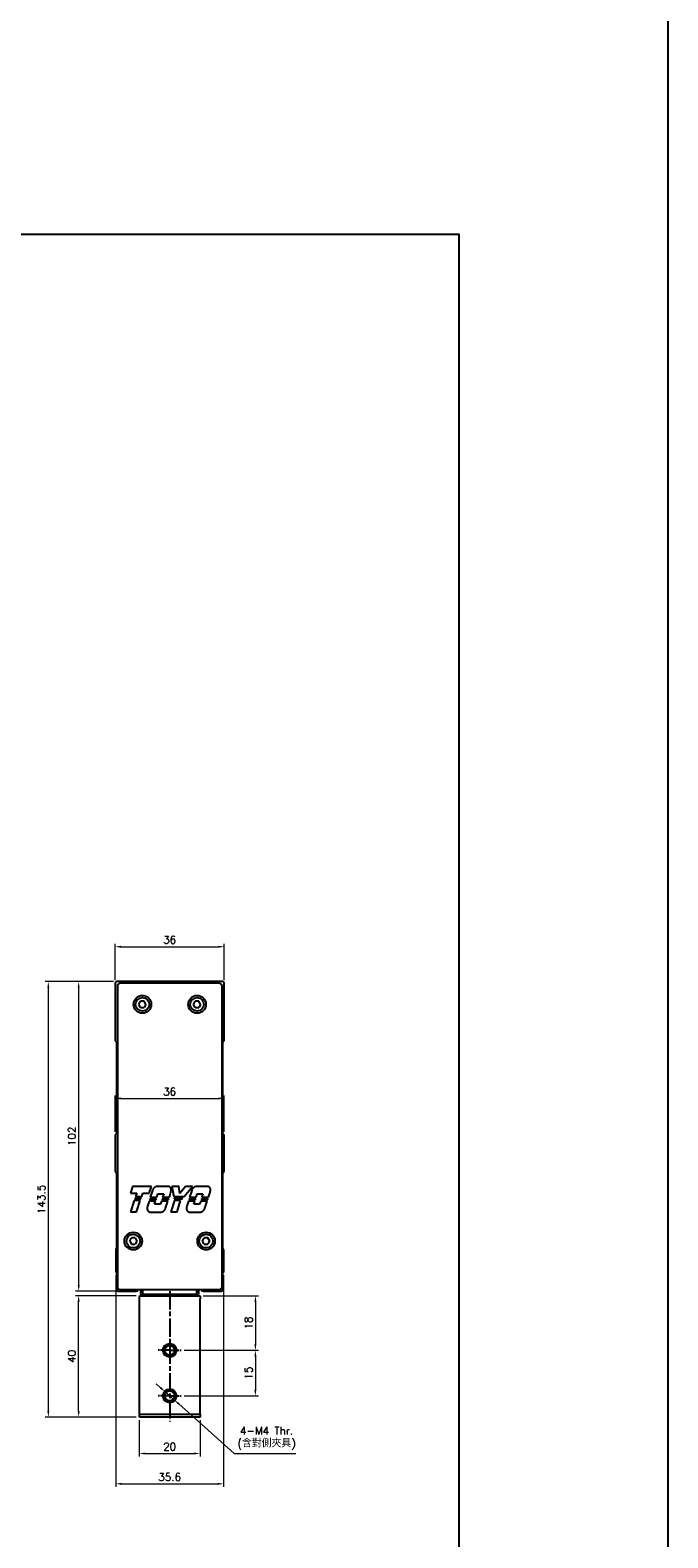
# Model space of a CAD drawing. Header units: millimetres. Extents: x 0 to 7391, y -1386 to 1502.
# Tile 31 of 127: x 4717 to 4928, y -599 to -102. Entities that reach past the tile are written whole.
import ezdxf

# ---------------------------------------------------------------- set-up
doc = ezdxf.new("R2010")
doc.units = ezdxf.units.MM
doc.header["$LTSCALE"] = 0.5
doc.linetypes.add('AM_ISO08W050', pattern=[18, 12, -1.5, 3, -1.5])
doc.linetypes.add('AM_ISO08W050x2', pattern=[9, 6, -0.75, 1.5, -0.75])
doc.layers.add('AM_5', color=3, linetype='Continuous', lineweight=25)
doc.layers.add('AM_7', color=4, linetype='AM_ISO08W050', lineweight=25)
doc.styles.add('尺寸標註', font='romans.shx', dxfattribs={"bigfont": 'CHINESET.SHX'})
doc.dimstyles.new('複本 CNS2-1$0', dxfattribs={"dimtxt": 2.5, "dimasz": 2, "dimexe": 1, "dimexo": 1, "dimgap": 1, "dimtad": 1, "dimdsep": 46, "dimtxsty": '尺寸標註', "dimcen": 0, "dimclrd": 2, "dimclre": 2, "dimclrt": 3, "dimadec": 0, "dimazin": 2, "dimtp": 0.1, "dimtm": 0.1, "dimtfac": 0.71, "dimtmove": 0, "dimatfit": 0, "dimfxl": 0, "dimlwd": 13, "dimlwe": 13, "dimarcsym": 0})
doc.dimstyles.new('複本 CNS2-1$3', dxfattribs={"dimtxt": 2.5, "dimasz": 2, "dimexe": 1, "dimexo": 1, "dimgap": 1, "dimtad": 1, "dimtoh": 1, "dimdsep": 46, "dimtxsty": '尺寸標註', "dimcen": 0, "dimclrd": 2, "dimclre": 2, "dimclrt": 3, "dimadec": 0, "dimazin": 2, "dimtp": 0.1, "dimtm": 0.1, "dimtfac": 0.71, "dimtmove": 0, "dimatfit": 0, "dimfxl": 0, "dimlwd": 13, "dimlwe": 13, "dimarcsym": 0})

# ---------------------------------------------------------------- blocks, each defined once
blk = doc.blocks.new('*D314')
at = {"layer": 'AM_5', "color": 2, "lineweight": 13}
for p, q in [((4745.39, -415.01), (4745.39, -403.01)), ((4747.39, -404.01), (4779.39, -404.01)), ((4781.39, -415.01), (4781.39, -403.01))]:
    blk.add_line(p, q, dxfattribs=at)
at = {"layer": 'AM_5', "color": 2}
for points in [[(4747.39, -403.68), (4747.39, -404.35), (4745.39, -404.01)], [(4779.39, -403.68), (4779.39, -404.35), (4781.39, -404.01)]]:
    blk.add_solid(points, dxfattribs=at)
at = {"layer": 'Defpoints', "color": 0}
for p in [(4781.39, -404.01), (4745.39, -416.01), (4781.39, -416.01)]:
    blk.add_point(p, dxfattribs=at)
at = {"layer": 'AM_5', "color": 3, "insert": (4763.39, -401.76), "char_height": 2.5, "attachment_point": 5, "style": '尺寸標註'}
blk.add_mtext('36', dxfattribs=at)
blk = doc.blocks.new('*D315')
at = {"layer": 'AM_5', "color": 2, "lineweight": 13}
for p, q in [((4745.39, -465.01), (4745.39, -453.01)), ((4747.39, -454.01), (4779.39, -454.01)), ((4781.39, -465.01), (4781.39, -453.01))]:
    blk.add_line(p, q, dxfattribs=at)
at = {"layer": 'AM_5', "color": 2}
for points in [[(4747.39, -453.68), (4747.39, -454.35), (4745.39, -454.01)], [(4779.39, -453.68), (4779.39, -454.35), (4781.39, -454.01)]]:
    blk.add_solid(points, dxfattribs=at)
at = {"layer": 'Defpoints', "color": 0}
for p in [(4781.39, -454.01), (4745.39, -466.01), (4781.39, -466.01)]:
    blk.add_point(p, dxfattribs=at)
at = {"layer": 'AM_5', "color": 3, "insert": (4763.39, -451.76), "char_height": 2.5, "attachment_point": 5, "style": '尺寸標註'}
blk.add_mtext('36', dxfattribs=at)
blk = doc.blocks.new('*D316')
at = {"layer": 'AM_5', "color": 2, "lineweight": 13}
for p, q in [((4744.89, -415.51), (4732.39, -415.51)), ((4733.39, -417.51), (4733.39, -515.51)), ((4745.39, -517.51), (4732.39, -517.51))]:
    blk.add_line(p, q, dxfattribs=at)
at = {"layer": 'AM_5', "color": 2}
for points in [[(4733.06, -417.51), (4733.73, -417.51), (4733.39, -415.51)], [(4733.06, -515.51), (4733.73, -515.51), (4733.39, -517.51)]]:
    blk.add_solid(points, dxfattribs=at)
at = {"layer": 'Defpoints', "color": 0}
for p in [(4745.89, -415.51), (4733.39, -517.51), (4746.39, -517.51)]:
    blk.add_point(p, dxfattribs=at)
at = {"layer": 'AM_5', "color": 3, "insert": (4731.14, -466.51), "char_height": 2.5, "attachment_point": 5, "rotation": 90, "style": '尺寸標註'}
blk.add_mtext('102', dxfattribs=at)
blk = doc.blocks.new('*D338')
at = {"layer": 'AM_5', "color": 2, "lineweight": 13}
for p, q in [((4753.39, -560.01), (4753.39, -572.01)), ((4773.39, -560.01), (4773.39, -572.01)), ((4755.39, -571.01), (4771.39, -571.01))]:
    blk.add_line(p, q, dxfattribs=at)
at = {"layer": 'AM_5', "color": 2}
for points in [[(4755.39, -570.68), (4755.39, -571.35), (4753.39, -571.01)], [(4771.39, -570.68), (4771.39, -571.35), (4773.39, -571.01)]]:
    blk.add_solid(points, dxfattribs=at)
at = {"layer": 'Defpoints', "color": 0}
for p in [(4753.39, -559.01), (4773.39, -559.01), (4773.39, -571.01)]:
    blk.add_point(p, dxfattribs=at)
at = {"layer": 'AM_5', "color": 3, "insert": (4763.39, -568.76), "char_height": 2.5, "attachment_point": 5, "style": '尺寸標註'}
blk.add_mtext('20', dxfattribs=at)
blk = doc.blocks.new('*D339')
at = {"layer": 'AM_5', "color": 2, "lineweight": 13}
for p, q in [((4745.59, -512.21), (4745.59, -582.01)), ((4781.19, -512.21), (4781.19, -582.01)), ((4747.59, -581.01), (4779.19, -581.01))]:
    blk.add_line(p, q, dxfattribs=at)
at = {"layer": 'AM_5', "color": 2}
for points in [[(4747.59, -580.68), (4747.59, -581.35), (4745.59, -581.01)], [(4779.19, -580.68), (4779.19, -581.35), (4781.19, -581.01)]]:
    blk.add_solid(points, dxfattribs=at)
at = {"layer": 'Defpoints', "color": 0}
for p in [(4745.59, -511.21), (4781.19, -511.21), (4781.19, -581.01)]:
    blk.add_point(p, dxfattribs=at)
at = {"layer": 'AM_5', "color": 3, "insert": (4763.39, -578.76), "char_height": 2.5, "attachment_point": 5, "style": '尺寸標註'}
blk.add_mtext('35.6', dxfattribs=at)
blk = doc.blocks.new('*D340')
at = {"layer": 'AM_5', "color": 2, "lineweight": 13}
for p, q in [((4744.89, -415.51), (4722.39, -415.51)), ((4723.39, -417.51), (4723.39, -557.01)), ((4752.39, -559.01), (4722.39, -559.01))]:
    blk.add_line(p, q, dxfattribs=at)
at = {"layer": 'AM_5', "color": 2}
for points in [[(4723.06, -417.51), (4723.73, -417.51), (4723.39, -415.51)], [(4723.06, -557.01), (4723.73, -557.01), (4723.39, -559.01)]]:
    blk.add_solid(points, dxfattribs=at)
at = {"layer": 'Defpoints', "color": 0}
for p in [(4745.89, -415.51), (4723.39, -559.01), (4753.39, -559.01)]:
    blk.add_point(p, dxfattribs=at)
at = {"layer": 'AM_5', "color": 3, "insert": (4721.14, -487.26), "char_height": 2.5, "attachment_point": 5, "rotation": 90, "style": '尺寸標註'}
blk.add_mtext('143.5', dxfattribs=at)
blk = doc.blocks.new('*D341')
at = {"layer": 'AM_5', "color": 2, "lineweight": 13}
for p, q in [((4752.39, -519.01), (4732.39, -519.01)), ((4733.39, -557.01), (4733.39, -521.01)), ((4752.39, -559.01), (4732.39, -559.01))]:
    blk.add_line(p, q, dxfattribs=at)
at = {"layer": 'AM_5', "color": 2}
for points in [[(4733.06, -521.01), (4733.73, -521.01), (4733.39, -519.01)], [(4733.06, -557.01), (4733.73, -557.01), (4733.39, -559.01)]]:
    blk.add_solid(points, dxfattribs=at)
at = {"layer": 'Defpoints', "color": 0}
for p in [(4733.39, -519.01), (4753.39, -519.01), (4753.39, -559.01)]:
    blk.add_point(p, dxfattribs=at)
at = {"layer": 'AM_5', "color": 3, "insert": (4731.14, -539.01), "char_height": 2.5, "attachment_point": 5, "rotation": 90, "style": '尺寸標註'}
blk.add_mtext('40', dxfattribs=at)
blk = doc.blocks.new('*D744')
at = {"layer": 'AM_5', "color": 2, "lineweight": 13}
for p, q in [((4774.39, -519.01), (4792.65, -519.01)), ((4791.65, -521.01), (4791.65, -535.01)), ((4768.14, -537.01), (4792.65, -537.01))]:
    blk.add_line(p, q, dxfattribs=at)
at = {"layer": 'AM_5', "color": 2}
for points in [[(4791.31, -521.01), (4791.98, -521.01), (4791.65, -519.01)], [(4791.31, -535.01), (4791.98, -535.01), (4791.65, -537.01)]]:
    blk.add_solid(points, dxfattribs=at)
at = {"layer": 'Defpoints', "color": 0}
for p in [(4773.39, -519.01), (4767.14, -537.01), (4791.65, -537.01)]:
    blk.add_point(p, dxfattribs=at)
at = {"layer": 'AM_5', "color": 3, "insert": (4789.4, -528.01), "char_height": 2.5, "attachment_point": 5, "rotation": 90, "style": '尺寸標註'}
blk.add_mtext('18', dxfattribs=at)
blk = doc.blocks.new('*D745')
at = {"layer": 'AM_5', "color": 2, "lineweight": 13}
for p, q in [((4768.14, -537.01), (4792.65, -537.01)), ((4791.65, -539.01), (4791.65, -550.01)), ((4768.14, -552.01), (4792.65, -552.01))]:
    blk.add_line(p, q, dxfattribs=at)
at = {"layer": 'AM_5', "color": 2}
for points in [[(4791.31, -539.01), (4791.98, -539.01), (4791.65, -537.01)], [(4791.31, -550.01), (4791.98, -550.01), (4791.65, -552.01)]]:
    blk.add_solid(points, dxfattribs=at)
at = {"layer": 'Defpoints', "color": 0}
for p in [(4767.14, -537.01), (4767.14, -552.01), (4791.65, -552.01)]:
    blk.add_point(p, dxfattribs=at)
at = {"layer": 'AM_5', "color": 3, "insert": (4789.4, -544.51), "char_height": 2.5, "attachment_point": 5, "rotation": 90, "style": '尺寸標註'}
blk.add_mtext('15', dxfattribs=at)
blk = doc.blocks.new('*D746')
at = {"layer": 'AM_5', "color": 2, "lineweight": 13}
for p, q in [((4760.41, -549.35), (4758.92, -548.02)), ((4761.9, -550.68), (4764.89, -553.34)), ((4766.38, -554.67), (4784.7, -571.01)), ((4784.7, -571.01), (4804.98, -571.01))]:
    blk.add_line(p, q, dxfattribs=at)
at = {"layer": 'AM_5', "color": 2}
for points in [[(4760.63, -549.1), (4760.19, -549.6), (4761.9, -550.68)], [(4766.6, -554.43), (4766.16, -554.92), (4764.89, -553.34)]]:
    blk.add_solid(points, dxfattribs=at)
at = {"layer": 'Defpoints', "color": 0}
for p in [(4761.9, -550.68), (4764.89, -553.34)]:
    blk.add_point(p, dxfattribs=at)
at = {"layer": 'AM_5', "color": 3, "insert": (4795.34, -566.02), "char_height": 2.5, "attachment_point": 5, "style": '尺寸標註'}
blk.add_mtext('4-M4 Thr.\\P(含對側夾具)', dxfattribs=at)

msp = doc.modelspace()

# ---------------------------------------------------------------- linework, layer by layer
at = {"color": 7, "linetype": 'Continuous', "lineweight": 25}
for p, q in [((4745.395, -416.012), (4745.395, -435.012)), ((4780.895, -415.512), (4745.895, -415.512)), ((4746.145, -417.011), (4746.145, -516.013)), ((4779.646, -416.012), (4747.143, -416.012)), ((4780.645, -516.013), (4780.645, -417.011)), ((4781.395, -435.012), (4781.395, -416.012)), ((4753.226, -423.013), (4753.817, -421.99)), ((4754.997, -421.99), (4753.817, -421.99)), ((4755.588, -423.013), (4754.997, -421.99)), ((4771.226, -423.013), (4771.817, -421.99)), ((4772.997, -421.99), (4771.817, -421.99)), ((4773.588, -423.013), (4772.997, -421.99)), ((4753.817, -424.035), (4753.226, -423.013)), ((4753.817, -424.035), (4754.997, -424.035)), ((4755.588, -423.013), (4754.997, -424.035)), ((4771.817, -424.035), (4771.226, -423.013)), ((4771.817, -424.035), (4772.997, -424.035)), ((4773.588, -423.013), (4772.997, -424.035)), ((4745.395, -435.012), (4745.895, -435.512)), ((4745.895, -435.512), (4745.895, -465.512)), ((4780.895, -435.512), (4781.395, -435.012)), ((4780.895, -465.512), (4780.895, -435.512)), ((4745.895, -465.512), (4745.395, -466.012)), ((4745.395, -466.012), (4745.395, -478.012)), ((4781.395, -466.012), (4780.895, -465.512)), ((4781.395, -478.012), (4781.395, -466.012)), ((4745.395, -478.012), (4745.895, -478.512)), ((4745.895, -478.512), (4745.895, -503.512)), ((4780.895, -478.512), (4781.395, -478.012)), ((4780.895, -503.512), (4780.895, -478.512)), ((4751.172, -482.979), (4750.447, -485.212)), ((4750.447, -485.212), (4752.537, -485.212)), ((4757.359, -482.979), (4751.172, -482.979)), ((4752.537, -485.212), (4752.165, -486.37)), ((4752.165, -486.37), (4754.172, -486.37)), ((4754.172, -486.37), (4754.545, -485.212)), ((4754.545, -485.212), (4756.635, -485.212)), ((4756.635, -485.212), (4757.359, -482.979)), ((4757.705, -484.3), (4756.986, -486.532)), ((4756.986, -486.532), (4759.193, -486.532)), ((4757.736, -484.216), (4757.705, -484.3)), ((4757.772, -484.132), (4757.736, -484.216)), ((4757.812, -484.049), (4757.772, -484.132)), ((4757.856, -483.968), (4757.812, -484.049)), ((4757.903, -483.888), (4757.856, -483.968)), ((4757.955, -483.81), (4757.903, -483.888)), ((4758.011, -483.734), (4757.955, -483.81)), ((4758.07, -483.662), (4758.011, -483.734)), ((4758.132, -483.592), (4758.07, -483.662)), ((4758.198, -483.526), (4758.132, -483.592)), ((4758.266, -483.462), (4758.198, -483.526)), ((4758.337, -483.403), (4758.266, -483.462)), ((4758.41, -483.347), (4758.337, -483.403)), ((4758.484, -483.295), (4758.41, -483.347)), ((4758.561, -483.246), (4758.484, -483.295)), ((4758.638, -483.202), (4758.561, -483.246)), ((4758.717, -483.162), (4758.638, -483.202)), ((4758.799, -483.125), (4758.717, -483.162)), ((4758.884, -483.091), (4758.799, -483.125)), ((4758.97, -483.061), (4758.884, -483.091)), ((4759.059, -483.034), (4758.97, -483.061)), ((4759.149, -483.012), (4759.059, -483.034)), ((4759.241, -482.993), (4759.149, -483.012)), ((4759.193, -486.532), (4759.53, -485.484)), ((4759.334, -482.979), (4759.241, -482.993)), ((4759.43, -486.123), (4759.309, -486.171)), ((4762.86, -482.979), (4759.334, -482.979)), ((4759.53, -485.484), (4761.419, -485.484)), ((4761.419, -485.484), (4761.081, -486.532)), ((4761.081, -486.532), (4763.288, -486.532)), ((4762.935, -482.985), (4762.86, -482.979)), ((4763.01, -482.997), (4762.935, -482.985)), ((4763.086, -483.014), (4763.01, -482.997)), ((4763.161, -483.037), (4763.086, -483.014)), ((4763.235, -483.065), (4763.161, -483.037)), ((4763.306, -483.098), (4763.235, -483.065)), ((4763.288, -486.532), (4763.691, -485.277)), ((4763.374, -483.136), (4763.306, -483.098)), ((4763.44, -483.18), (4763.374, -483.136)), ((4763.501, -483.227), (4763.44, -483.18)), ((4763.559, -483.277), (4763.501, -483.227)), ((4763.611, -483.331), (4763.559, -483.277)), ((4763.66, -483.388), (4763.611, -483.331)), ((4763.705, -483.449), (4763.66, -483.388)), ((4763.691, -485.277), (4763.702, -485.235)), ((4763.702, -485.235), (4763.713, -485.192)), ((4763.747, -483.515), (4763.705, -483.449)), ((4763.713, -485.192), (4763.723, -485.15)), ((4763.723, -485.15), (4763.734, -485.107)), ((4763.734, -485.107), (4763.743, -485.065)), ((4763.743, -485.065), (4763.753, -485.022)), ((4763.784, -483.583), (4763.747, -483.515)), ((4763.753, -485.022), (4763.762, -484.98)), ((4763.762, -484.98), (4763.771, -484.937)), ((4763.771, -484.937), (4763.78, -484.894)), ((4763.78, -484.894), (4763.789, -484.852)), ((4763.817, -483.655), (4763.784, -483.583)), ((4763.789, -484.852), (4763.797, -484.809)), ((4763.797, -484.809), (4763.805, -484.767)), ((4763.805, -484.767), (4763.812, -484.725)), ((4763.812, -484.725), (4763.82, -484.682)), ((4763.844, -483.729), (4763.817, -483.655)), ((4763.82, -484.682), (4763.827, -484.64)), ((4763.827, -484.64), (4763.834, -484.597)), ((4763.834, -484.597), (4763.841, -484.555)), ((4763.841, -484.555), (4763.847, -484.513)), ((4763.865, -483.805), (4763.844, -483.729)), ((4763.847, -484.513), (4763.853, -484.47)), ((4763.853, -484.47), (4763.859, -484.428)), ((4763.859, -484.428), (4763.865, -484.386)), ((4763.881, -483.881), (4763.865, -483.805)), ((4763.865, -484.386), (4763.87, -484.344)), ((4763.87, -484.344), (4763.875, -484.302)), ((4763.875, -484.302), (4763.88, -484.26)), ((4763.88, -484.26), (4763.891, -484.184)), ((4763.892, -483.958), (4763.881, -483.881)), ((4763.891, -484.184), (4763.896, -484.11)), ((4763.897, -484.034), (4763.892, -483.958)), ((4763.896, -484.11), (4763.897, -484.034)), ((4766.381, -482.979), (4764.131, -482.979)), ((4764.131, -482.979), (4764.765, -486.37)), ((4764.765, -486.37), (4768.124, -486.37)), ((4766.746, -485.37), (4766.381, -482.979)), ((4766.509, -483.059), (4766.395, -483.076)), ((4768.616, -482.979), (4766.746, -485.37)), ((4768.124, -486.37), (4770.929, -482.979)), ((4770.929, -482.979), (4768.616, -482.979)), ((4770.661, -484.3), (4769.943, -486.532)), ((4769.943, -486.532), (4772.149, -486.532)), ((4770.693, -484.216), (4770.661, -484.3)), ((4770.728, -484.132), (4770.693, -484.216)), ((4770.768, -484.049), (4770.728, -484.132)), ((4770.812, -483.967), (4770.768, -484.049)), ((4770.86, -483.888), (4770.812, -483.967)), ((4770.912, -483.81), (4770.86, -483.888)), ((4770.967, -483.734), (4770.912, -483.81)), ((4771.026, -483.662), (4770.967, -483.734)), ((4771.089, -483.592), (4771.026, -483.662)), ((4771.155, -483.525), (4771.089, -483.592)), ((4771.223, -483.462), (4771.155, -483.525)), ((4771.294, -483.403), (4771.223, -483.462)), ((4771.367, -483.347), (4771.294, -483.403)), ((4771.441, -483.294), (4771.367, -483.347)), ((4771.517, -483.246), (4771.441, -483.294)), ((4771.594, -483.202), (4771.517, -483.246)), ((4771.674, -483.162), (4771.594, -483.202)), ((4771.756, -483.125), (4771.674, -483.162)), ((4771.84, -483.091), (4771.756, -483.125)), ((4771.927, -483.061), (4771.84, -483.091)), ((4772.016, -483.034), (4771.927, -483.061)), ((4772.106, -483.012), (4772.016, -483.034)), ((4772.198, -482.993), (4772.106, -483.012)), ((4772.149, -486.532), (4772.487, -485.484)), ((4772.29, -482.979), (4772.198, -482.993)), ((4775.817, -482.979), (4772.29, -482.979)), ((4772.487, -485.484), (4774.375, -485.484)), ((4774.375, -485.484), (4774.038, -486.532)), ((4774.038, -486.532), (4776.244, -486.532)), ((4775.891, -482.985), (4775.817, -482.979)), ((4775.967, -482.997), (4775.891, -482.985)), ((4776.042, -483.014), (4775.967, -482.997)), ((4776.117, -483.036), (4776.042, -483.014)), ((4776.191, -483.064), (4776.117, -483.036)), ((4776.262, -483.098), (4776.191, -483.064)), ((4776.244, -486.532), (4776.648, -485.277)), ((4776.331, -483.136), (4776.262, -483.098)), ((4776.396, -483.179), (4776.331, -483.136)), ((4776.458, -483.226), (4776.396, -483.179)), ((4776.515, -483.277), (4776.458, -483.226)), ((4776.568, -483.33), (4776.515, -483.277)), ((4776.616, -483.387), (4776.568, -483.33)), ((4776.662, -483.449), (4776.616, -483.387)), ((4776.648, -485.277), (4776.659, -485.235)), ((4776.659, -485.235), (4776.67, -485.192)), ((4776.703, -483.514), (4776.662, -483.449)), ((4776.67, -485.192), (4776.68, -485.15)), ((4776.68, -485.15), (4776.69, -485.107)), ((4776.69, -485.107), (4776.7, -485.065)), ((4776.7, -485.065), (4776.71, -485.022)), ((4776.741, -483.583), (4776.703, -483.514)), ((4776.71, -485.022), (4776.719, -484.98)), ((4776.719, -484.98), (4776.728, -484.937)), ((4776.728, -484.937), (4776.737, -484.895)), ((4776.737, -484.895), (4776.745, -484.852)), ((4776.773, -483.655), (4776.741, -483.583)), ((4776.745, -484.852), (4776.753, -484.809)), ((4776.753, -484.809), (4776.761, -484.767)), ((4776.761, -484.767), (4776.769, -484.725)), ((4776.769, -484.725), (4776.777, -484.682)), ((4776.8, -483.729), (4776.773, -483.655)), ((4776.777, -484.682), (4776.784, -484.64)), ((4776.784, -484.64), (4776.791, -484.597)), ((4776.791, -484.597), (4776.797, -484.555)), ((4776.797, -484.555), (4776.804, -484.513)), ((4776.822, -483.804), (4776.8, -483.729)), ((4776.804, -484.513), (4776.81, -484.47)), ((4776.81, -484.47), (4776.816, -484.428)), ((4776.816, -484.428), (4776.821, -484.386)), ((4776.821, -484.386), (4776.827, -484.344)), ((4776.838, -483.881), (4776.822, -483.804)), ((4776.827, -484.344), (4776.832, -484.302)), ((4776.832, -484.302), (4776.836, -484.26)), ((4776.836, -484.26), (4776.847, -484.184)), ((4776.848, -483.958), (4776.838, -483.881)), ((4776.847, -484.184), (4776.853, -484.11)), ((4776.853, -484.034), (4776.848, -483.958)), ((4776.853, -484.11), (4776.853, -484.034)), ((4751.699, -487.683), (4750.504, -491.398)), ((4750.504, -491.398), (4752.511, -491.398)), ((4753.706, -487.683), (4751.699, -487.683)), ((4751.981, -486.881), (4751.894, -487.146)), ((4751.894, -487.146), (4753.896, -487.146)), ((4753.983, -486.881), (4751.981, -486.881)), ((4752.511, -491.398), (4753.706, -487.683)), ((4753.896, -487.146), (4753.983, -486.881)), ((4755.976, -490.312), (4755.974, -490.387)), ((4755.974, -490.387), (4755.977, -490.462)), ((4755.983, -490.236), (4755.976, -490.312)), ((4755.977, -490.462), (4755.987, -490.538)), ((4755.984, -490.204), (4755.983, -490.236)), ((4755.987, -490.172), (4755.984, -490.204)), ((4755.989, -490.14), (4755.987, -490.172)), ((4755.987, -490.538), (4756.001, -490.614)), ((4755.991, -490.109), (4755.989, -490.14)), ((4755.994, -490.077), (4755.991, -490.109)), ((4755.996, -490.045), (4755.994, -490.077)), ((4755.999, -490.013), (4755.996, -490.045)), ((4756.002, -489.981), (4755.999, -490.013)), ((4756.001, -490.614), (4756.021, -490.69)), ((4756.005, -489.949), (4756.002, -489.981)), ((4756.008, -489.917), (4756.005, -489.949)), ((4756.012, -489.885), (4756.008, -489.917)), ((4756.015, -489.853), (4756.012, -489.885)), ((4756.019, -489.821), (4756.015, -489.853)), ((4756.023, -489.789), (4756.019, -489.821)), ((4756.021, -490.69), (4756.046, -490.764)), ((4756.027, -489.756), (4756.023, -489.789)), ((4756.031, -489.724), (4756.027, -489.756)), ((4756.035, -489.692), (4756.031, -489.724)), ((4756.04, -489.66), (4756.035, -489.692)), ((4756.044, -489.628), (4756.04, -489.66)), ((4756.049, -489.595), (4756.044, -489.628)), ((4756.046, -490.764), (4756.077, -490.837)), ((4756.054, -489.563), (4756.049, -489.595)), ((4756.059, -489.531), (4756.054, -489.563)), ((4756.064, -489.498), (4756.059, -489.531)), ((4756.07, -489.466), (4756.064, -489.498)), ((4756.591, -487.846), (4756.07, -489.466)), ((4756.077, -490.837), (4756.113, -490.906)), ((4756.113, -490.906), (4756.154, -490.973)), ((4756.154, -490.973), (4756.199, -491.036)), ((4756.199, -491.036), (4756.248, -491.095)), ((4756.248, -491.095), (4756.299, -491.15)), ((4756.299, -491.15), (4756.355, -491.2)), ((4756.355, -491.2), (4756.415, -491.248)), ((4756.415, -491.248), (4756.479, -491.292)), ((4756.479, -491.292), (4756.546, -491.331)), ((4756.546, -491.331), (4756.617, -491.366)), ((4758.766, -487.846), (4756.591, -487.846)), ((4756.617, -491.366), (4756.69, -491.396)), ((4756.69, -491.396), (4756.764, -491.42)), ((4756.764, -491.42), (4756.84, -491.438)), ((4756.851, -487.043), (4756.765, -487.308)), ((4756.765, -487.308), (4758.941, -487.308)), ((4756.84, -491.438), (4756.917, -491.451)), ((4759.027, -487.043), (4756.851, -487.043)), ((4756.917, -491.451), (4756.993, -491.459)), ((4756.993, -491.459), (4757.068, -491.461)), ((4757.068, -491.461), (4760.594, -491.461)), ((4758.429, -488.884), (4758.766, -487.846)), ((4760.318, -488.884), (4758.429, -488.884)), ((4758.941, -487.308), (4759.027, -487.043)), ((4760.655, -487.846), (4760.318, -488.884)), ((4760.594, -491.461), (4760.677, -491.443)), ((4762.83, -487.846), (4760.655, -487.846)), ((4760.677, -491.443), (4760.759, -491.421)), ((4760.759, -491.421), (4760.839, -491.396)), ((4760.839, -491.396), (4760.917, -491.368)), ((4760.946, -487.043), (4760.86, -487.308)), ((4760.86, -487.308), (4763.036, -487.308)), ((4760.917, -491.368), (4760.993, -491.338)), ((4763.122, -487.043), (4760.946, -487.043)), ((4760.993, -491.338), (4761.067, -491.304)), ((4761.067, -491.304), (4761.14, -491.267)), ((4761.14, -491.267), (4761.213, -491.226)), ((4761.213, -491.226), (4761.284, -491.183)), ((4761.284, -491.183), (4761.354, -491.135)), ((4761.354, -491.135), (4761.422, -491.085)), ((4761.422, -491.085), (4761.489, -491.031)), ((4761.489, -491.031), (4761.553, -490.975)), ((4761.553, -490.975), (4761.615, -490.916)), ((4761.615, -490.916), (4761.675, -490.854)), ((4761.675, -490.854), (4761.731, -490.789)), ((4761.731, -490.789), (4761.785, -490.722)), ((4761.785, -490.722), (4761.835, -490.653)), ((4761.835, -490.653), (4761.883, -490.582)), ((4761.883, -490.582), (4761.927, -490.51)), ((4761.927, -490.51), (4761.968, -490.436)), ((4761.968, -490.436), (4762.005, -490.362)), ((4762.005, -490.362), (4762.039, -490.286)), ((4762.039, -490.286), (4762.069, -490.211)), ((4762.069, -490.211), (4762.83, -487.846)), ((4763.036, -487.308), (4763.122, -487.043)), ((4765.009, -487.683), (4763.814, -491.398)), ((4763.814, -491.398), (4765.821, -491.398)), ((4764.859, -486.881), (4764.914, -487.146)), ((4767.715, -486.881), (4764.859, -486.881)), ((4764.914, -487.146), (4767.496, -487.146)), ((4767.016, -487.683), (4765.009, -487.683)), ((4765.821, -491.398), (4767.016, -487.683)), ((4767.496, -487.146), (4767.715, -486.881)), ((4768.932, -490.312), (4768.93, -490.387)), ((4768.93, -490.387), (4768.934, -490.462)), ((4768.939, -490.236), (4768.932, -490.312)), ((4768.934, -490.462), (4768.943, -490.538)), ((4768.941, -490.204), (4768.939, -490.236)), ((4768.943, -490.172), (4768.941, -490.204)), ((4768.945, -490.14), (4768.943, -490.172)), ((4768.943, -490.538), (4768.958, -490.614)), ((4768.948, -490.109), (4768.945, -490.14)), ((4768.95, -490.077), (4768.948, -490.109)), ((4768.953, -490.045), (4768.95, -490.077)), ((4768.956, -490.013), (4768.953, -490.045)), ((4768.959, -489.981), (4768.956, -490.013)), ((4768.958, -490.614), (4768.978, -490.69)), ((4768.962, -489.949), (4768.959, -489.981)), ((4768.965, -489.917), (4768.962, -489.949)), ((4768.968, -489.885), (4768.965, -489.917)), ((4768.972, -489.853), (4768.968, -489.885)), ((4768.976, -489.821), (4768.972, -489.853)), ((4768.98, -489.789), (4768.976, -489.821)), ((4768.978, -490.69), (4769.003, -490.764)), ((4768.984, -489.756), (4768.98, -489.789)), ((4768.988, -489.724), (4768.984, -489.756)), ((4768.992, -489.692), (4768.988, -489.724)), ((4768.996, -489.66), (4768.992, -489.692)), ((4769.001, -489.628), (4768.996, -489.66)), ((4769.006, -489.595), (4769.001, -489.628)), ((4769.003, -490.764), (4769.034, -490.837)), ((4769.011, -489.563), (4769.006, -489.595)), ((4769.016, -489.531), (4769.011, -489.563)), ((4769.021, -489.498), (4769.016, -489.531)), ((4769.026, -489.466), (4769.021, -489.498)), ((4769.548, -487.846), (4769.026, -489.466)), ((4769.034, -490.837), (4769.07, -490.906)), ((4769.07, -490.906), (4769.111, -490.973)), ((4769.111, -490.973), (4769.156, -491.036)), ((4769.156, -491.036), (4769.204, -491.095)), ((4769.204, -491.095), (4769.256, -491.15)), ((4769.256, -491.15), (4769.311, -491.2)), ((4769.311, -491.2), (4769.371, -491.248)), ((4769.371, -491.248), (4769.435, -491.292)), ((4769.435, -491.292), (4769.503, -491.331)), ((4769.503, -491.331), (4769.573, -491.366)), ((4771.723, -487.846), (4769.548, -487.846)), ((4769.573, -491.366), (4769.646, -491.396)), ((4769.646, -491.396), (4769.721, -491.42)), ((4769.721, -491.42), (4769.797, -491.438)), ((4769.808, -487.043), (4769.722, -487.308)), ((4769.722, -487.308), (4771.897, -487.308)), ((4769.797, -491.438), (4769.873, -491.451)), ((4771.983, -487.043), (4769.808, -487.043)), ((4769.873, -491.451), (4769.949, -491.459)), ((4769.949, -491.459), (4770.024, -491.461)), ((4770.024, -491.461), (4773.551, -491.461)), ((4771.386, -488.884), (4771.723, -487.846)), ((4773.274, -488.884), (4771.386, -488.884)), ((4771.897, -487.308), (4771.983, -487.043)), ((4773.611, -487.846), (4773.274, -488.884)), ((4773.551, -491.461), (4773.634, -491.443)), ((4775.787, -487.846), (4773.611, -487.846)), ((4773.634, -491.443), (4773.716, -491.421)), ((4773.716, -491.421), (4773.795, -491.396)), ((4773.795, -491.396), (4773.874, -491.368)), ((4773.903, -487.043), (4773.817, -487.308)), ((4773.817, -487.308), (4775.992, -487.308)), ((4773.874, -491.368), (4773.95, -491.338)), ((4776.078, -487.043), (4773.903, -487.043)), ((4773.95, -491.338), (4774.024, -491.304)), ((4774.024, -491.304), (4774.097, -491.267)), ((4774.097, -491.267), (4774.169, -491.227)), ((4774.169, -491.227), (4774.24, -491.183)), ((4774.24, -491.183), (4774.31, -491.135)), ((4774.31, -491.135), (4774.379, -491.085)), ((4774.379, -491.085), (4774.445, -491.032)), ((4774.445, -491.032), (4774.51, -490.975)), ((4774.51, -490.975), (4774.572, -490.916)), ((4774.572, -490.916), (4774.631, -490.854)), ((4774.631, -490.854), (4774.688, -490.789)), ((4774.688, -490.789), (4774.741, -490.722)), ((4774.741, -490.722), (4774.792, -490.653)), ((4774.792, -490.653), (4774.839, -490.582)), ((4774.839, -490.582), (4774.883, -490.51)), ((4774.883, -490.51), (4774.924, -490.436)), ((4774.924, -490.436), (4774.962, -490.362)), ((4774.962, -490.362), (4774.995, -490.286)), ((4774.995, -490.286), (4775.026, -490.211)), ((4775.026, -490.211), (4775.787, -487.846)), ((4775.992, -487.308), (4776.078, -487.043)), ((4750.226, -501.013), (4750.817, -499.99)), ((4750.226, -501.013), (4750.817, -502.035)), ((4751.997, -499.99), (4750.817, -499.99)), ((4751.997, -499.99), (4752.588, -501.013)), ((4752.588, -501.013), (4751.997, -502.035)), ((4774.226, -501.013), (4774.817, -499.99)), ((4774.817, -502.035), (4774.226, -501.013)), ((4775.997, -499.99), (4774.817, -499.99)), ((4776.588, -501.013), (4775.997, -499.99)), ((4776.588, -501.013), (4775.997, -502.035)), ((4745.895, -503.512), (4745.595, -503.812)), ((4745.595, -503.812), (4745.595, -511.212)), ((4750.817, -502.035), (4751.997, -502.035)), ((4774.817, -502.035), (4775.997, -502.035)), ((4781.195, -503.812), (4780.895, -503.512)), ((4781.195, -511.212), (4781.195, -503.812)), ((4745.595, -511.212), (4745.895, -511.512)), ((4745.895, -511.512), (4745.895, -517.012)), ((4780.895, -511.512), (4781.195, -511.212)), ((4780.895, -517.012), (4780.895, -511.512)), ((4746.395, -517.512), (4752.395, -517.512)), ((4747.143, -517.012), (4779.646, -517.012)), ((4753.395, -519.012), (4773.395, -519.012)), ((4753.395, -520.012), (4753.395, -519.012)), ((4753.395, -558.012), (4753.395, -520.012)), ((4753.895, -518.512), (4753.895, -517.012)), ((4754.395, -519.012), (4753.895, -518.512)), ((4754.395, -517.012), (4754.395, -518.012)), ((4754.895, -518.512), (4771.895, -518.512)), ((4772.395, -518.012), (4772.395, -517.012)), ((4772.395, -519.012), (4772.895, -518.512)), ((4772.895, -517.012), (4772.895, -518.512)), ((4773.395, -519.012), (4773.395, -520.012)), ((4773.395, -558.012), (4773.395, -520.012)), ((4774.395, -517.512), (4780.395, -517.512)), ((4753.395, -559.012), (4753.395, -558.012)), ((4753.395, -558.012), (4773.395, -558.012)), ((4773.395, -559.012), (4753.395, -559.012)), ((4773.395, -558.012), (4773.395, -559.012))]:
    msp.add_line(p, q, dxfattribs=at)
at = {"color": 1}
msp.add_lwpolyline([(4341.141, 1359.753), (4927.627, 1359.753), (4927.627, -881.084), (4341.141, -881.084)], close=True, dxfattribs=at)
msp.add_lwpolyline([(4379.766, -169.203), (4858.751, -169.203), (4858.751, -834.08), (4379.766, -834.08)], close=True)
at = {"color": 7, "linetype": 'Continuous', "lineweight": 25, "flags": 128}
msp.add_lwpolyline([(4766.395, -483.592), (4766.399, -483.591), (4766.473, -483.579)], dxfattribs=at)
at = {"color": 7, "linetype": 'Continuous', "lineweight": 25}
for centre, radius in [((4754.401, -423.013), 2.932), ((4754.407, -423.013), 2.25), ((4772.42, -423.013), 2.932), ((4772.407, -423.013), 2.25), ((4751.399, -501.013), 2.909), ((4751.407, -501.013), 2.25), ((4775.422, -501.013), 2.909), ((4775.407, -501.013), 2.25)]:
    msp.add_circle(centre, radius, dxfattribs=at)
at = {"color": 7}
for centre, radius in [((4763.395, -537.012), 2.25), ((4763.395, -537.012), 1.65), ((4763.395, -552.012), 2.25), ((4763.395, -552.012), 1.65)]:
    msp.add_circle(centre, radius, dxfattribs=at)
at = {"color": 7, "linetype": 'Continuous', "lineweight": 25}
for centre, start, end in [((4745.895, -416.012), 90, 180), ((4780.895, -416.012), 0, 90), ((4746.395, -517.012), 180, 270), ((4752.395, -517.012), 270, 0), ((4754.895, -518.012), 180, 270), ((4771.895, -518.012), 270, 0), ((4774.395, -517.012), 180, 270), ((4780.395, -517.012), 270, 0)]:
    msp.add_arc(centre, 0.5, start, end, dxfattribs=at)
at = {"color": 3, "linetype": 'Continuous', "lineweight": 25}
for centre in [(4763.395, -537.012), (4763.395, -552.012)]:
    msp.add_arc(centre, 2, 256.41264, 171.49741, dxfattribs=at)
at = {"color": 7, "linetype": 'Continuous', "lineweight": 25}
for centre, major_axis in [((4747.146, -417.013), (-0.709, 0.709)), ((4779.643, -417.013), (0.709, 0.709)), ((4747.146, -516.011), (-0.709, -0.709)), ((4779.643, -516.011), (0.709, -0.709))]:
    msp.add_ellipse(centre, major_axis=major_axis, ratio=0.9972647, start_param=5.4991567, end_param=7.0672139, dxfattribs=at)
at = {"layer": 'AM_7'}
msp.add_line((4763.395, -517.512), (4763.395, -560.512), dxfattribs=at)
at = {"layer": 'AM_7', "linetype": 'AM_ISO08W050x2'}
for p, q in [((4763.395, -537.012), (4759.645, -537.012)), ((4763.395, -537.012), (4767.145, -537.012)), ((4763.395, -552.012), (4759.645, -552.012)), ((4763.395, -552.012), (4767.145, -552.012))]:
    msp.add_line(p, q, dxfattribs=at)

# ---------------------------------------------------------------- dimensions: what is measured, and where the dimension line sits
at = {"layer": 'AM_5'}
for p1, p2, picture, middle in [((4745.395, -416.012), (4781.395, -416.012), '*D314', (4763.395, -401.762)), ((4745.395, -466.012), (4781.395, -466.012), '*D315', (4763.395, -451.762))]:
    dim = msp.add_aligned_dim(p1=p1, p2=p2, distance=12, dimstyle='複本 CNS2-1$0', dxfattribs=at)
    dim.commit()
    dim.dimension.update_dxf_attribs({"geometry": picture, "text_midpoint": middle})
for base, p1, p2, picture, middle in [((4723.395, -559.012), (4745.895, -415.512), (4753.395, -559.012), '*D340', (4721.145, -487.262)), ((4733.395, -517.512), (4745.895, -415.512), (4746.395, -517.512), '*D316', (4731.145, -466.512)), ((4733.395, -519.012), (4753.395, -559.012), (4753.395, -519.012), '*D341', (4731.145, -539.012)), ((4791.646, -552.012), (4767.145, -537.012), (4767.145, -552.012), '*D745', (4789.396, -544.512))]:
    dim = msp.add_linear_dim(base=base, p1=p1, p2=p2, angle=90, dimstyle='複本 CNS2-1$0', dxfattribs=at)
    dim.commit()
    dim.dimension.update_dxf_attribs({"geometry": picture, "text_midpoint": middle})
for base, p1, p2, picture, middle in [((4781.195, -581.012), (4745.595, -511.212), (4781.195, -511.212), '*D339', (4763.395, -578.762)), ((4773.395, -571.012), (4753.395, -559.012), (4773.395, -559.012), '*D338', (4763.395, -568.762))]:
    dim = msp.add_linear_dim(base=base, p1=p1, p2=p2, dimstyle='複本 CNS2-1$0', dxfattribs=at)
    dim.commit()
    dim.dimension.update_dxf_attribs({"geometry": picture, "text_midpoint": middle})
dim = msp.add_linear_dim(base=(4791.646, -537.012), p1=(4773.395, -519.012), p2=(4767.145, -537.012), angle=90, dimstyle='複本 CNS2-1$0', override={"dimpost": ''}, dxfattribs=at)
dim.commit()
dim.dimension.update_dxf_attribs({"geometry": '*D744', "text_midpoint": (4789.396, -528.012)})
dim = msp.add_diameter_dim_2p(p1=(4761.902, -550.681), p2=(4764.887, -553.343), text='4-M4 Thr.^J(含對側夾具)', dimstyle='複本 CNS2-1$3', dxfattribs=at)
dim.commit()
dim.dimension.update_dxf_attribs({"geometry": '*D746', "text_midpoint": (4795.341, -571.012), "dimtype": 163})

doc.saveas('drawing.dxf')
